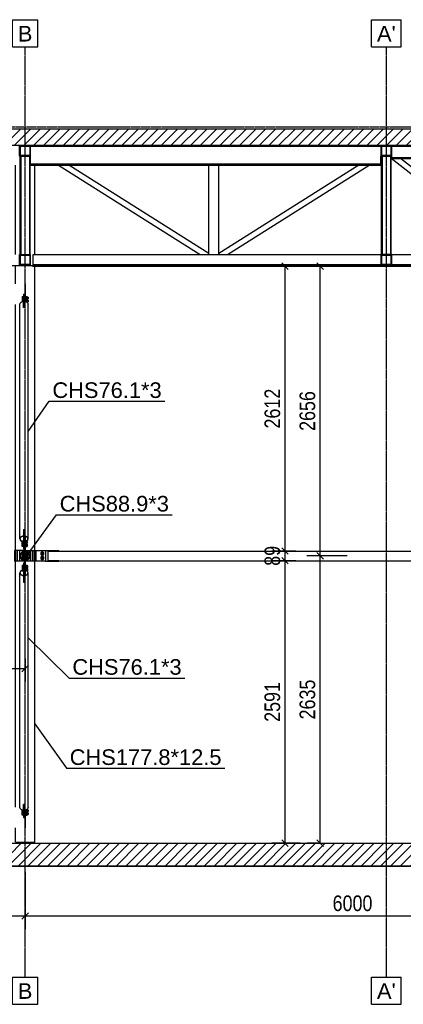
# Model space of a CAD drawing. Header units: millimetres. Extents: x 0 to 142951, y 0 to 27942.
# Tile 61 of 70: x 107263 to 110778, y 372 to 9401. Entities that reach past the tile are written whole.
import ezdxf

# ---------------------------------------------------------------- set-up
doc = ezdxf.new("R2010")
doc.units = ezdxf.units.MM
doc.linetypes.add('DXK_LINE_DOT3', pattern=[5.9187, 2.979, -0.9799, 0.9799, -0.9799])
doc.styles.add('Arial', font='ARIAL.TTF', dxfattribs={"height": 0.2})
doc.styles.add('Arial Narrow', font='ARIALN.TTF', dxfattribs={"height": 0.2})

# ---------------------------------------------------------------- blocks, each defined once
blk = doc.blocks.new('Part-82214 - 82209')
at = {"color": 7}
for p, q in [((107223.7, 7248.7), (107223.7, 8068.7)), ((107401.5, 7248.7), (107401.5, 8068.7)), ((107223.7, 6977.7), (107223.7, 7140.7)), ((107401.5, 4534.7), (107401.5, 7140.7)), ((107223.7, 4534.7), (107223.7, 6789.7)), ((107223.7, 2179.7), (107223.7, 4434.7)), ((107401.5, 1859.7), (107401.5, 4434.7)), ((107223.7, 1859.7), (107223.7, 1991.7)), ((107223.7, 1859.7), (107401.5, 1859.7))]:
    blk.add_line(p, q, dxfattribs=at)
blk = doc.blocks.new('Part-82908 - 82209')
at = {"color": 7}
for p, q in [((108996.6, 7248.7), (108996.6, 8068.7)), ((109086.6, 7248.7), (109086.6, 8068.7))]:
    blk.add_line(p, q, dxfattribs=at)
blk = doc.blocks.new('GridLine-83216 - 82209')
at = {"color": 6, "linetype": 'DXK_LINE_DOT3'}
blk.add_line((87812.6, 7148.7), (114812.6, 7148.7), dxfattribs=at)
blk = doc.blocks.new('Part-83103 - 82209')
for points in [[(110572.6, 8248.7), (107362.6, 8248.7), (107362.6, 8240.7), (110572.6, 8240.7)], [(110572.6, 8076.7), (107362.6, 8076.7), (107362.6, 8068.7), (110572.6, 8068.7)]]:
    blk.add_hatch(color=6).paths.add_polyline_path(points)
for p, q in [((110572.6, 8248.7), (107362.6, 8248.7)), ((107362.6, 8248.7), (107362.6, 8240.7)), ((107362.6, 8240.7), (110572.6, 8240.7)), ((110572.6, 8240.7), (110572.6, 8248.7)), ((110572.6, 8076.7), (107362.6, 8076.7)), ((107362.6, 8076.7), (107362.6, 8068.7)), ((107362.6, 8068.7), (110572.6, 8068.7)), ((110572.6, 8068.7), (110572.6, 8076.7))]:
    blk.add_line(p, q)
blk = doc.blocks.new('Part-82320 - 82209')
h = blk.add_hatch(color=6)
h.paths.add_polyline_path([(107355.1, 4484.7), (107351.7, 4501.7), (107342, 4516.1), (107327.6, 4525.8), (107310.6, 4529.2), (107293.6, 4525.8), (107279.2, 4516.1), (107269.6, 4501.7), (107266.2, 4484.7), (107269.6, 4467.7), (107279.2, 4453.3), (107293.6, 4443.6), (107310.6, 4440.3), (107327.6, 4443.6), (107342, 4453.3), (107351.7, 4467.7)])
h.paths.add_polyline_path([(107339.9, 4455.4), (107326.5, 4446.4), (107310.6, 4443.3), (107294.8, 4446.4), (107281.3, 4455.4), (107272.3, 4468.8), (107269.2, 4484.7), (107272.3, 4500.6), (107281.3, 4514), (107294.8, 4523), (107310.6, 4526.2), (107326.5, 4523), (107339.9, 4514), (107348.9, 4500.6), (107352.1, 4484.7), (107348.9, 4468.8)])
for radius, start, end in [(44.4, 22.5, 202.5), (41.5, 337.5, 157.5), (41.5, 157.5, 337.5), (44.4, 202.5, 22.5)]:
    blk.add_arc((107310.6, 4484.7), radius, start, end)
blk = doc.blocks.new('Part-82321 - 82209')
at = {"color": 7}
for p, q in [((107306.6, 4534.7), (107215.1, 4534.7)), ((107215.1, 4534.7), (107215.1, 4434.7)), ((107218.5, 4434.7), (107218.5, 4534.7)), ((107228.2, 4434.7), (107228.2, 4534.7)), ((107243.7, 4434.7), (107243.7, 4534.7)), ((107263.9, 4434.7), (107263.9, 4534.7)), ((107287.4, 4521.6), (107287.4, 4534.7)), ((107287.4, 4451.3), (107287.4, 4518.1)), ((107295.7, 4526.2), (107295.7, 4534.7)), ((107295.7, 4446.2), (107295.7, 4523.2)), ((107302.6, 4534.7), (107302.6, 4527.6)), ((107302.6, 4444.9), (107302.6, 4524.6)), ((107302.6, 4434.7), (107215.1, 4434.7)), ((107287.4, 4434.7), (107287.4, 4447.8)), ((107295.7, 4434.7), (107295.7, 4443.2)), ((107302.6, 4434.7), (107302.6, 4441.9)), ((107306.6, 4434.7), (107302.6, 4434.7))]:
    blk.add_line(p, q, dxfattribs=at)
blk = doc.blocks.new('Part-82322 - 82209')
at = {"color": 7}
for p, q in [((107314.6, 4534.7), (107410.1, 4534.7)), ((107322.6, 4534.7), (107322.6, 4526.8)), ((107322.6, 4445.6), (107322.6, 4523.8)), ((107329.6, 4524.5), (107329.6, 4534.7)), ((107329.6, 4448.5), (107329.6, 4520.9)), ((107337.8, 4519), (107337.8, 4534.7)), ((107337.8, 4454), (107337.8, 4515.4)), ((107361.4, 4434.7), (107361.4, 4534.7)), ((107381.5, 4434.7), (107381.5, 4534.7)), ((107397, 4434.7), (107397, 4534.7)), ((107406.8, 4434.7), (107406.8, 4534.7)), ((107410.1, 4534.7), (107410.1, 4434.7)), ((107410.1, 4434.7), (107314.6, 4434.7)), ((107322.6, 4434.7), (107322.6, 4442.6)), ((107329.6, 4434.7), (107329.6, 4444.9)), ((107337.8, 4434.7), (107337.8, 4450.5))]:
    blk.add_line(p, q, dxfattribs=at)
blk = doc.blocks.new('Part-82323 - 82209')
at = {"color": 7}
for p, q in [((107306.6, 4528.4), (107306.6, 4529.2)), ((107306.6, 4444.1), (107306.6, 4525.4)), ((107314.6, 4528.4), (107314.6, 4529.2)), ((107314.6, 4444.1), (107314.6, 4525.4)), ((107306.6, 4440.3), (107306.6, 4441.1)), ((107314.6, 4440.3), (107314.6, 4441.1))]:
    blk.add_line(p, q, dxfattribs=at)
blk = doc.blocks.new('Bolt-82325 - 82209')
at = {"color": 7}
for p, q in [((107289.6, 4516.7), (107299.6, 4516.7)), ((107289.6, 4492.7), (107289.6, 4516.7)), ((107299.6, 4519.7), (107299.6, 4489.7)), ((107299.6, 4519.7), (107302.6, 4519.7)), ((107322.6, 4519.7), (107325.6, 4519.7)), ((107325.6, 4519.7), (107325.6, 4489.7)), ((107325.6, 4516.7), (107335.9, 4516.7)), ((107338.6, 4514.9), (107338.6, 4492.7)), ((107289.6, 4504.7), (107299.6, 4504.7)), ((107299.6, 4492.7), (107289.6, 4492.7)), ((107289.6, 4476.7), (107299.6, 4476.7)), ((107289.6, 4452.7), (107289.6, 4476.7)), ((107289.6, 4464.7), (107299.6, 4464.7)), ((107299.6, 4452.7), (107289.6, 4452.7)), ((107299.6, 4489.7), (107302.6, 4489.7)), ((107299.6, 4479.7), (107299.6, 4449.7)), ((107299.6, 4479.7), (107302.6, 4479.7)), ((107299.6, 4449.7), (107302.6, 4449.7)), ((107322.6, 4489.7), (107325.6, 4489.7)), ((107322.6, 4479.7), (107325.6, 4479.7)), ((107322.6, 4449.7), (107325.6, 4449.7)), ((107325.6, 4504.7), (107338.6, 4504.7)), ((107325.6, 4492.7), (107338.6, 4492.7)), ((107325.6, 4479.7), (107325.6, 4449.7)), ((107338.6, 4476.7), (107325.6, 4476.7)), ((107325.6, 4464.7), (107338.6, 4464.7)), ((107325.6, 4452.7), (107335.9, 4452.7)), ((107338.6, 4512.7), (107340.8, 4512.7)), ((107338.6, 4496.7), (107344.6, 4496.7)), ((107338.6, 4454.5), (107338.6, 4476.7)), ((107338.6, 4472.7), (107344.6, 4472.7)), ((107338.6, 4456.7), (107340.8, 4456.7)), ((107344.3, 4512.7), (107344.6, 4512.7)), ((107344.3, 4456.7), (107344.6, 4456.7)), ((107344.6, 4512.3), (107344.6, 4512.7)), ((107344.6, 4507), (107344.6, 4496.7)), ((107344.6, 4472.7), (107344.6, 4462.4)), ((107344.6, 4456.7), (107344.6, 4457.1))]:
    blk.add_line(p, q, dxfattribs=at)
blk = doc.blocks.new('Bolt-82326 - 82209')
at = {"color": 7}
for p, q in [((107293.6, 4516.7), (107303.6, 4516.7)), ((107293.6, 4492.7), (107293.6, 4516.7)), ((107303.6, 4519.7), (107303.6, 4489.7)), ((107303.6, 4519.7), (107306.6, 4519.7)), ((107322.6, 4519.7), (107325.6, 4519.7)), ((107325.6, 4519.7), (107325.6, 4489.7)), ((107325.6, 4516.7), (107335.9, 4516.7)), ((107338.6, 4514.9), (107338.6, 4492.7)), ((107293.6, 4504.7), (107303.6, 4504.7)), ((107303.6, 4492.7), (107293.6, 4492.7)), ((107293.6, 4476.7), (107303.6, 4476.7)), ((107293.6, 4452.7), (107293.6, 4476.7)), ((107293.6, 4464.7), (107303.6, 4464.7)), ((107303.6, 4452.7), (107293.6, 4452.7)), ((107303.6, 4489.7), (107306.6, 4489.7)), ((107303.6, 4479.7), (107303.6, 4449.7)), ((107303.6, 4479.7), (107306.6, 4479.7)), ((107303.6, 4449.7), (107306.6, 4449.7)), ((107322.6, 4489.7), (107325.6, 4489.7)), ((107322.6, 4479.7), (107325.6, 4479.7)), ((107322.6, 4449.7), (107325.6, 4449.7)), ((107325.6, 4504.7), (107338.6, 4504.7)), ((107325.6, 4492.7), (107338.6, 4492.7)), ((107325.6, 4479.7), (107325.6, 4449.7)), ((107338.6, 4476.7), (107325.6, 4476.7)), ((107325.6, 4464.7), (107338.6, 4464.7)), ((107325.6, 4452.7), (107335.9, 4452.7)), ((107338.6, 4512.7), (107340.8, 4512.7)), ((107338.6, 4496.7), (107343.6, 4496.7)), ((107338.6, 4454.5), (107338.6, 4476.7)), ((107338.6, 4472.7), (107343.6, 4472.7)), ((107338.6, 4456.7), (107340.8, 4456.7)), ((107343.6, 4508.5), (107343.6, 4496.7)), ((107343.6, 4472.7), (107343.6, 4460.9))]:
    blk.add_line(p, q, dxfattribs=at)
blk = doc.blocks.new('Part-82362 - 82209')
at = {"color": 7}
for p, q in [((107520.5, 4528.3), (107621.5, 4528.3)), ((107520.5, 4528.3), (107520.5, 4441.2)), ((107621.5, 4529.2), (113003.7, 4529.2)), ((107621.5, 4528.3), (107621.5, 4529.2)), ((113003.7, 4528.3), (113003.7, 4529.2)), ((113003.7, 4528.3), (113104.7, 4528.3)), ((113104.7, 4528.3), (113104.7, 4441.2)), ((107520.5, 4441.2), (107621.5, 4441.2)), ((107621.5, 4440.3), (107621.5, 4441.2)), ((107621.5, 4440.3), (113003.7, 4440.3)), ((113003.7, 4441.2), (113104.7, 4441.2)), ((113003.7, 4440.3), (113003.7, 4441.2))]:
    blk.add_line(p, q, dxfattribs=at)
blk = doc.blocks.new('Part-82370 - 82209')
at = {"color": 7}
for p, q in [((107410.6, 4434.7), (107410.6, 4534.7)), ((107410.6, 4534.7), (107500.5, 4534.7)), ((107500.5, 4534.7), (107500.5, 4434.7)), ((107500.5, 4434.7), (107410.6, 4434.7))]:
    blk.add_line(p, q, dxfattribs=at)
blk = doc.blocks.new('Part-82371 - 82209')
at = {"color": 7}
for p, q in [((107500.5, 4534.7), (107620.5, 4534.7)), ((107620.5, 4528.3), (107620.5, 4534.7)), ((107500.5, 4434.7), (107620.5, 4434.7)), ((107620.5, 4434.7), (107620.5, 4441.2))]:
    blk.add_line(p, q, dxfattribs=at)
blk = doc.blocks.new('Bolt-82372 - 82209')
at = {"color": 7}
for p, q in [((107470.5, 4518.6), (107458.5, 4511.6)), ((107482.5, 4511.6), (107470.5, 4518.6)), ((107458.5, 4511.6), (107458.5, 4497.8)), ((107458.5, 4497.8), (107470.5, 4490.9)), ((107470.5, 4478.6), (107458.5, 4471.6)), ((107458.5, 4471.6), (107458.5, 4457.8)), ((107458.5, 4457.8), (107470.5, 4450.9)), ((107470.5, 4490.9), (107482.5, 4497.8)), ((107482.5, 4471.6), (107470.5, 4478.6)), ((107470.5, 4450.9), (107482.5, 4457.8)), ((107482.5, 4497.8), (107482.5, 4511.6)), ((107482.5, 4457.8), (107482.5, 4471.6))]:
    blk.add_line(p, q, dxfattribs=at)
for centre, radius, start, end in [((107470.5, 4504.7), 15, 120, 300), ((107470.5, 4504.7), 15, 300, 120), ((107470.5, 4464.7), 15, 120, 300), ((107470.5, 4504.7), 8, 120, 300), ((107470.5, 4464.7), 8, 120, 300), ((107470.5, 4464.7), 15, 300, 120), ((107470.5, 4504.7), 8, 300, 120), ((107470.5, 4464.7), 8, 300, 120)]:
    blk.add_arc(centre, radius, start, end, dxfattribs=at)
blk = doc.blocks.new('Part-82378 - 82209')
at = {"color": 7}
for p, q in [((107264.6, 6791.2), (107267.5, 6801.9)), ((107264.6, 4640.4), (107264.6, 6791.2)), ((107267.5, 6801.9), (107275.7, 6811)), ((107275.7, 6811), (107288.1, 6817.1)), ((107288.1, 6817.1), (107297.6, 6818.5)), ((107297.6, 6763.5), (107297.6, 6818.5)), ((107307.6, 6763.5), (107307.6, 6818.5)), ((107307.6, 6818.5), (107317.2, 6817.1)), ((107317.2, 6817.1), (107329.5, 6811)), ((107329.5, 6811), (107337.8, 6801.9)), ((107337.8, 6801.9), (107340.7, 6791.2)), ((107340.7, 4640.4), (107340.7, 6791.2)), ((107297.6, 6763.5), (107302.6, 6764.2)), ((107302.6, 6764.2), (107307.6, 6763.5)), ((107297.6, 4722.6), (107298.6, 4722.7)), ((107297.6, 4722.6), (107297.6, 4613.2)), ((107297.6, 4720.4), (107298.6, 4720.5)), ((107306.6, 4722.7), (107307.6, 4722.6)), ((107306.6, 4720.5), (107307.6, 4720.4)), ((107307.6, 4722.6), (107307.6, 4662.1)), ((107267.5, 4651.1), (107264.6, 4640.4)), ((107264.6, 4640.4), (107267.5, 4629.7)), ((107275.7, 4660.2), (107267.5, 4651.1)), ((107267.5, 4629.7), (107275.7, 4620.6)), ((107267.6, 4640.4), (107270.2, 4650.2)), ((107270.2, 4630.5), (107267.6, 4640.4)), ((107270.2, 4650.2), (107277.8, 4658.6)), ((107277.8, 4622.2), (107270.2, 4630.5)), ((107288.1, 4666.2), (107275.7, 4660.2)), ((107275.7, 4620.6), (107288.1, 4614.6)), ((107277.8, 4658.6), (107289.2, 4664.2)), ((107289.2, 4616.6), (107277.8, 4622.2)), ((107297.6, 4667.6), (107288.1, 4666.2)), ((107288.1, 4614.6), (107297.6, 4613.2)), ((107289.2, 4664.2), (107297.6, 4665.4)), ((107297.6, 4615.4), (107289.2, 4616.6)), ((107297.6, 4670.3), (107298.6, 4670.2)), ((107297.6, 4668.1), (107298.6, 4668)), ((107306.6, 4670.2), (107307.6, 4670.3)), ((107306.6, 4668), (107307.6, 4668.1)), ((107317.2, 4666.2), (107307.6, 4667.6)), ((107307.6, 4665.4), (107316, 4664.2)), ((107316, 4616.6), (107314.6, 4616.4)), ((107314.6, 4614.2), (107317.2, 4614.6)), ((107316, 4664.2), (107327.4, 4658.6)), ((107327.4, 4622.2), (107316, 4616.6)), ((107329.5, 4660.2), (107317.2, 4666.2)), ((107317.2, 4614.6), (107329.5, 4620.6)), ((107327.4, 4658.6), (107335, 4650.2)), ((107335, 4630.5), (107327.4, 4622.2)), ((107337.8, 4651.1), (107329.5, 4660.2)), ((107329.5, 4620.6), (107337.8, 4629.7)), ((107335, 4650.2), (107337.7, 4640.4)), ((107337.7, 4640.4), (107335, 4630.5)), ((107340.7, 4640.4), (107337.8, 4651.1)), ((107337.8, 4629.7), (107340.7, 4640.4))]:
    blk.add_line(p, q, dxfattribs=at)
blk = doc.blocks.new('Part-82379 - 82209')
at = {"color": 7}
for p, q in [((107267.5, 4339.7), (107264.6, 4329)), ((107275.7, 4348.8), (107267.5, 4339.7)), ((107267.6, 4329), (107270.2, 4338.9)), ((107270.2, 4338.9), (107277.8, 4347.2)), ((107288.1, 4354.9), (107275.7, 4348.8)), ((107277.8, 4347.2), (107289.2, 4352.8)), ((107297.6, 4356.3), (107288.1, 4354.9)), ((107289.2, 4352.8), (107297.6, 4354.1)), ((107297.6, 4356.3), (107297.6, 4246.9)), ((107317.2, 4354.9), (107314.6, 4355.2)), ((107314.6, 4353), (107316, 4352.8)), ((107316, 4352.8), (107327.4, 4347.2)), ((107329.5, 4348.8), (107317.2, 4354.9)), ((107327.4, 4347.2), (107335, 4338.9)), ((107337.8, 4339.7), (107329.5, 4348.8)), ((107335, 4338.9), (107337.7, 4329)), ((107340.7, 4329), (107337.8, 4339.7)), ((107264.6, 2178.2), (107264.6, 4329)), ((107264.6, 4329), (107267.5, 4318.3)), ((107267.5, 4318.3), (107275.7, 4309.3)), ((107270.2, 4319.2), (107267.6, 4329)), ((107277.8, 4310.8), (107270.2, 4319.2)), ((107275.7, 4309.3), (107288.1, 4303.2)), ((107289.2, 4305.2), (107277.8, 4310.8)), ((107288.1, 4303.2), (107297.6, 4301.8)), ((107297.6, 4304), (107289.2, 4305.2)), ((107297.6, 4301.3), (107298.6, 4301.4)), ((107297.6, 4299.1), (107298.6, 4299.2)), ((107297.6, 4249.1), (107298.6, 4248.9)), ((107297.6, 4246.9), (107298.6, 4246.7)), ((107306.6, 4301.4), (107307.6, 4301.3)), ((107306.6, 4299.2), (107307.6, 4299.1)), ((107306.6, 4248.9), (107307.6, 4249.1)), ((107306.6, 4246.7), (107307.6, 4246.9)), ((107307.6, 4307.3), (107307.6, 4246.9)), ((107316, 4305.2), (107307.6, 4304)), ((107307.6, 4301.8), (107317.2, 4303.2)), ((107327.4, 4310.8), (107316, 4305.2)), ((107317.2, 4303.2), (107329.5, 4309.3)), ((107335, 4319.2), (107327.4, 4310.8)), ((107329.5, 4309.3), (107337.8, 4318.3)), ((107337.7, 4329), (107335, 4319.2)), ((107337.8, 4318.3), (107340.7, 4329)), ((107340.7, 2178.2), (107340.7, 4329)), ((107267.5, 2167.5), (107264.6, 2178.2)), ((107275.7, 2158.4), (107267.5, 2167.5)), ((107297.6, 2151), (107297.6, 2205.9)), ((107302.6, 2205.2), (107297.6, 2205.9)), ((107307.6, 2205.9), (107302.6, 2205.2)), ((107307.6, 2151), (107307.6, 2205.9)), ((107337.8, 2167.5), (107329.5, 2158.4)), ((107340.7, 2178.2), (107337.8, 2167.5)), ((107288.1, 2152.4), (107275.7, 2158.4)), ((107297.6, 2151), (107288.1, 2152.4)), ((107317.2, 2152.4), (107307.6, 2151)), ((107329.5, 2158.4), (107317.2, 2152.4))]:
    blk.add_line(p, q, dxfattribs=at)
blk = doc.blocks.new('Part-82380 - 82209')
at = {"color": 7}
for p, q in [((107298.6, 6883.9), (107298.6, 6763.6)), ((107298.6, 6883.9), (107306.6, 6883.9)), ((107306.6, 6883.9), (107306.6, 6763.6)), ((107298.6, 6768.5), (107306.6, 6768.5))]:
    blk.add_line(p, q, dxfattribs=at)
blk = doc.blocks.new('Part-82381 - 82209')
at = {"color": 7}
for p, q in [((107298.6, 2205.8), (107298.6, 2085.5)), ((107306.6, 2200.9), (107298.6, 2200.9)), ((107306.6, 2085.5), (107306.6, 2205.8)), ((107298.6, 2085.5), (107306.6, 2085.5))]:
    blk.add_line(p, q, dxfattribs=at)
blk = doc.blocks.new('Part-82382 - 82209')
at = {"color": 7}
for p, q in [((107308.6, 2151.1), (107308.6, 1990.7)), ((107308.6, 2135.7), (107316.6, 2135.7)), ((107316.6, 1990.7), (107316.6, 2152.3)), ((107308.6, 1990.7), (107316.6, 1990.7))]:
    blk.add_line(p, q, dxfattribs=at)
blk = doc.blocks.new('Part-82383 - 82209')
blk.add_hatch(color=6).paths.add_polyline_path([(107314.6, 4662.1), (107306.6, 4662.1), (107306.6, 4529.2), (107314.6, 4529.2)])
for p, q in [((107314.6, 4662.1), (107306.6, 4662.1)), ((107306.6, 4662.1), (107306.6, 4529.2)), ((107314.6, 4529.2), (107314.6, 4662.1)), ((107306.6, 4529.2), (107314.6, 4529.2))]:
    blk.add_line(p, q)
blk = doc.blocks.new('Part-82384 - 82209')
at = {"color": 7}
for p, q in [((107298.6, 4726.3), (107298.6, 4547.7)), ((107298.6, 4726.3), (107306.6, 4726.3)), ((107306.6, 4726.3), (107306.6, 4662.1)), ((107298.6, 4610.9), (107306.6, 4610.9)), ((107298.6, 4582.6), (107306.6, 4582.6)), ((107298.6, 4548.9), (107306.6, 4548.9)), ((107298.6, 4547.7), (107306.6, 4547.7))]:
    blk.add_line(p, q, dxfattribs=at)
blk = doc.blocks.new('Bolt-82385 - 82209')
at = {"color": 7}
for p, q in [((107285.6, 4623.1), (107295.6, 4623.1)), ((107285.6, 4596.6), (107285.6, 4623.1)), ((107285.6, 4620), (107295.6, 4620)), ((107285.6, 4606.8), (107295.6, 4606.8)), ((107295.6, 4624.5), (107295.6, 4568.1)), ((107295.6, 4624.5), (107298.6, 4624.5)), ((107314.6, 4624.5), (107317.6, 4624.5)), ((107317.6, 4568.4), (107317.6, 4624.5)), ((107330.6, 4623.1), (107317.6, 4623.1)), ((107317.6, 4620), (107330.6, 4620)), ((107317.6, 4606.8), (107330.6, 4606.8)), ((107330.6, 4596.6), (107330.6, 4623.1)), ((107330.6, 4617.7), (107335.6, 4617.7)), ((107335.6, 4602.2), (107335.6, 4617.7)), ((107295.6, 4596.6), (107285.6, 4596.6)), ((107285.6, 4595.9), (107295.6, 4595.9)), ((107285.6, 4569.5), (107285.6, 4595.9)), ((107285.6, 4592.9), (107295.6, 4592.9)), ((107285.6, 4579.7), (107295.6, 4579.7)), ((107295.6, 4569.5), (107285.6, 4569.5)), ((107295.6, 4597.3), (107298.6, 4597.3)), ((107295.6, 4568.1), (107298.6, 4568.1)), ((107314.6, 4597.3), (107317.6, 4597.3)), ((107314.6, 4568.1), (107317.6, 4568.1)), ((107317.6, 4596.6), (107330.6, 4596.6)), ((107330.6, 4595.9), (107317.6, 4595.9)), ((107317.6, 4592.9), (107330.6, 4592.9)), ((107317.6, 4579.7), (107330.6, 4579.7)), ((107317.6, 4569.5), (107330.6, 4569.5)), ((107317.6, 4568.1), (107317.6, 4568.4)), ((107330.6, 4602), (107335.6, 4602)), ((107330.6, 4569.5), (107330.6, 4595.9)), ((107330.6, 4590.5), (107335.6, 4590.5)), ((107330.6, 4574.9), (107335.6, 4574.9)), ((107335.6, 4602), (107335.6, 4602.2)), ((107335.6, 4575.1), (107335.6, 4590.5)), ((107335.6, 4574.9), (107335.6, 4575.1))]:
    blk.add_line(p, q, dxfattribs=at)
blk = doc.blocks.new('Part-83110 - 82209')
at = {"color": 7}
for p, q in [((107362.6, 8076.7), (107362.6, 8148.7)), ((110572.6, 8076.7), (110572.6, 8148.7))]:
    blk.add_line(p, q, dxfattribs=at)
blk = doc.blocks.new('Part-82386 - 82209')
blk.add_hatch(color=6).paths.add_polyline_path([(107314.6, 4440.3), (107306.6, 4440.3), (107306.6, 4307.3), (107314.6, 4307.3)])
for p, q in [((107314.6, 4440.3), (107306.6, 4440.3)), ((107306.6, 4440.3), (107306.6, 4307.3)), ((107314.6, 4307.3), (107314.6, 4440.3)), ((107306.6, 4307.3), (107314.6, 4307.3))]:
    blk.add_line(p, q)
blk = doc.blocks.new('Part-82387 - 82209')
at = {"color": 7}
for p, q in [((107298.6, 4421.7), (107298.6, 4243.2)), ((107298.6, 4421.7), (107306.6, 4421.7)), ((107298.6, 4420.6), (107306.6, 4420.6)), ((107298.6, 4386.8), (107306.6, 4386.8)), ((107298.6, 4358.5), (107306.6, 4358.5)), ((107306.6, 4243.2), (107306.6, 4307.3)), ((107298.6, 4243.2), (107306.6, 4243.2))]:
    blk.add_line(p, q, dxfattribs=at)
blk = doc.blocks.new('Bolt-82388 - 82209')
at = {"color": 7}
for p, q in [((107285.6, 4399.9), (107295.6, 4399.9)), ((107285.6, 4399.9), (107285.6, 4373.5)), ((107285.6, 4389.8), (107295.6, 4389.8)), ((107285.6, 4376.5), (107295.6, 4376.5)), ((107285.6, 4373.5), (107295.6, 4373.5)), ((107285.6, 4372.8), (107295.6, 4372.8)), ((107285.6, 4372.8), (107285.6, 4346.3)), ((107285.6, 4362.6), (107295.6, 4362.6)), ((107285.6, 4349.4), (107295.6, 4349.4)), ((107285.6, 4346.3), (107295.6, 4346.3)), ((107295.6, 4401.3), (107295.6, 4344.9)), ((107295.6, 4401.3), (107298.6, 4401.3)), ((107295.6, 4372.1), (107298.6, 4372.1)), ((107295.6, 4344.9), (107298.6, 4344.9)), ((107314.6, 4401.3), (107317.6, 4401.3)), ((107314.6, 4372.1), (107317.6, 4372.1)), ((107314.6, 4344.9), (107317.6, 4344.9)), ((107317.6, 4401.3), (107317.6, 4344.9)), ((107317.6, 4399.9), (107330.6, 4399.9)), ((107317.6, 4389.8), (107330.6, 4389.8)), ((107317.6, 4376.5), (107330.6, 4376.5)), ((107330.6, 4373.5), (107317.6, 4373.5)), ((107317.6, 4372.8), (107330.6, 4372.8)), ((107317.6, 4362.6), (107330.6, 4362.6)), ((107317.6, 4349.4), (107330.6, 4349.4)), ((107330.6, 4346.3), (107317.6, 4346.3)), ((107330.6, 4399.9), (107330.6, 4373.5)), ((107330.6, 4394.5), (107335.6, 4394.5)), ((107330.6, 4378.9), (107335.6, 4378.9)), ((107330.6, 4372.8), (107330.6, 4346.3)), ((107330.6, 4367.4), (107335.6, 4367.4)), ((107330.6, 4351.8), (107335.6, 4351.8)), ((107335.6, 4394.5), (107335.6, 4378.9)), ((107335.6, 4367.4), (107335.6, 4351.8))]:
    blk.add_line(p, q, dxfattribs=at)
blk = doc.blocks.new('Bolt-82389 - 82209')
at = {"color": 7}
for p, q in [((107285.6, 6862.2), (107295.6, 6862.2)), ((107285.6, 6862.2), (107285.6, 6835.7)), ((107295.6, 6863.6), (107295.6, 6818.2)), ((107295.6, 6863.6), (107298.6, 6863.6)), ((107316.6, 6863.6), (107319.6, 6863.6)), ((107319.6, 6863.6), (107319.6, 6815.9)), ((107319.6, 6862.2), (107332.6, 6862.2)), ((107332.6, 6862.2), (107332.6, 6835.7)), ((107285.6, 6859.1), (107295.6, 6859.1)), ((107285.6, 6845.9), (107295.6, 6845.9)), ((107285.6, 6835.7), (107295.6, 6835.7)), ((107285.6, 6835), (107295.6, 6835)), ((107285.6, 6835), (107285.6, 6815.9)), ((107285.6, 6832), (107295.6, 6832)), ((107285.6, 6818.7), (107295.6, 6818.7)), ((107295.6, 6836.4), (107298.6, 6836.4)), ((107297.6, 6807.1), (107298.6, 6807.1)), ((107306.6, 6856.7), (107308.6, 6856.7)), ((107306.6, 6841.1), (107308.6, 6841.1)), ((107306.6, 6829.6), (107308.6, 6829.6)), ((107306.6, 6814), (107307.6, 6814)), ((107316.6, 6836.4), (107319.6, 6836.4)), ((107319.6, 6859.1), (107332.6, 6859.1)), ((107319.6, 6845.9), (107332.6, 6845.9)), ((107319.6, 6835.7), (107332.6, 6835.7)), ((107319.6, 6835), (107332.6, 6835)), ((107319.6, 6832), (107332.6, 6832)), ((107319.6, 6818.7), (107332.6, 6818.7)), ((107331.8, 6808.5), (107332.6, 6808.5)), ((107332.6, 6856.7), (107340.6, 6856.7)), ((107332.6, 6841.1), (107340.6, 6841.1)), ((107332.6, 6835), (107332.6, 6808.5)), ((107332.6, 6829.6), (107340.6, 6829.6)), ((107332.6, 6814), (107340.6, 6814)), ((107340.6, 6856.7), (107340.6, 6841.1)), ((107340.6, 6829.6), (107340.6, 6814))]:
    blk.add_line(p, q, dxfattribs=at)
blk = doc.blocks.new('Bolt-82390 - 82209')
at = {"color": 7}
for p, q in [((107285.6, 2134.4), (107285.6, 2153.6)), ((107285.6, 2150.7), (107295.6, 2150.7)), ((107285.6, 2137.5), (107295.6, 2137.5)), ((107295.6, 2134.4), (107285.6, 2134.4)), ((107285.6, 2133.7), (107295.6, 2133.7)), ((107285.6, 2107.3), (107285.6, 2133.7)), ((107285.6, 2123.6), (107295.6, 2123.6)), ((107285.6, 2110.3), (107295.6, 2110.3)), ((107295.6, 2107.3), (107285.6, 2107.3)), ((107295.6, 2151.3), (107295.6, 2105.9)), ((107295.6, 2133), (107298.6, 2133)), ((107295.6, 2105.9), (107298.6, 2105.9)), ((107297.6, 2162.3), (107298.6, 2162.3)), ((107306.6, 2155.4), (107307.6, 2155.4)), ((107306.6, 2139.8), (107308.6, 2139.8)), ((107306.6, 2128.3), (107308.6, 2128.3)), ((107306.6, 2112.7), (107308.6, 2112.7)), ((107316.6, 2133), (107319.6, 2133)), ((107316.6, 2105.9), (107319.6, 2105.9)), ((107319.6, 2153.6), (107319.6, 2105.9)), ((107319.6, 2150.7), (107332.6, 2150.7)), ((107319.6, 2137.5), (107332.6, 2137.5)), ((107319.6, 2134.4), (107332.6, 2134.4)), ((107332.6, 2133.7), (107319.6, 2133.7)), ((107319.6, 2123.6), (107332.6, 2123.6)), ((107319.6, 2110.3), (107332.6, 2110.3)), ((107319.6, 2107.3), (107332.6, 2107.3)), ((107332.6, 2160.9), (107331.8, 2160.9)), ((107332.6, 2134.4), (107332.6, 2160.9)), ((107332.6, 2155.4), (107340.6, 2155.4)), ((107332.6, 2139.8), (107340.6, 2139.8)), ((107332.6, 2107.3), (107332.6, 2133.7)), ((107332.6, 2128.3), (107340.6, 2128.3)), ((107332.6, 2112.7), (107340.6, 2112.7)), ((107340.6, 2155.4), (107340.6, 2139.8)), ((107340.6, 2128.3), (107340.6, 2112.7))]:
    blk.add_line(p, q, dxfattribs=at)
blk = doc.blocks.new('Part-82404 - 82209')
at = {"color": 7}
for p, q in [((107308.6, 6978.7), (107308.6, 6818.3)), ((107316.6, 6978.7), (107308.6, 6978.7)), ((107316.6, 6817.1), (107316.6, 6978.7)), ((107308.6, 6833.7), (107316.6, 6833.7))]:
    blk.add_line(p, q, dxfattribs=at)
blk = doc.blocks.new('GridLine-82411 - 82209')
at = {"color": 6}
for p, q in [((107195.9, 9401.2), (107429.3, 9401.2)), ((107195.9, 9151.2), (107195.9, 9401.2)), ((107429.3, 9151.2), (107429.3, 9401.2)), ((107195.9, 9151.2), (107429.3, 9151.2)), ((107195.9, 622.5), (107429.3, 622.5)), ((107195.9, 372.5), (107195.9, 622.5)), ((107429.3, 372.5), (107429.3, 622.5)), ((107195.9, 372.5), (107429.3, 372.5))]:
    blk.add_line(p, q, dxfattribs=at)
at = {"color": 6, "linetype": 'DXK_LINE_DOT3'}
blk.add_line((107312.6, 622.5), (107312.6, 9151.2), dxfattribs=at)
at = {"color": 7, "style": 'Arial'}
for p in [(107245.9, 9201.2), (107245.9, 422.5)]:
    blk.add_text('B', height=143.3, dxfattribs=at).set_placement(p)
blk = doc.blocks.new('GridLine-82412 - 82209')
at = {"color": 6}
for p, q in [((110486.8, 9401.2), (110758.4, 9401.2)), ((110486.8, 9151.2), (110486.8, 9401.2)), ((110758.4, 9151.2), (110758.4, 9401.2)), ((110486.8, 9151.2), (110758.4, 9151.2)), ((110486.8, 622.5), (110758.4, 622.5)), ((110486.8, 372.5), (110486.8, 622.5)), ((110758.4, 372.5), (110758.4, 622.5)), ((110486.8, 372.5), (110758.4, 372.5))]:
    blk.add_line(p, q, dxfattribs=at)
at = {"color": 6, "linetype": 'DXK_LINE_DOT3'}
blk.add_line((110622.6, 622.5), (110622.6, 9151.2), dxfattribs=at)
at = {"color": 7, "style": 'Arial'}
for p in [(110536.8, 9201.2), (110536.8, 422.5)]:
    blk.add_text("A'", height=143.26, dxfattribs=at).set_placement(p)
blk = doc.blocks.new('GridLine-82414 - 82209')
at = {"color": 6, "linetype": 'DXK_LINE_DOT3'}
blk.add_line((87812.6, 1638.7), (114812.6, 1638.7), dxfattribs=at)
blk = doc.blocks.new('Part-82869 - 82209')
h = blk.add_hatch(color=6)
h.paths.add_polyline_path([(110672.6, 7248.7), (110572.6, 7248.7), (110572.6, 7148.7), (110672.6, 7148.7)])
h.paths.add_polyline_path([(110580.6, 7156.7), (110580.6, 7240.7), (110664.6, 7240.7), (110664.6, 7156.7)])
for p, q in [((110672.6, 7248.7), (110572.6, 7248.7)), ((110572.6, 7248.7), (110572.6, 7148.7)), ((110580.6, 7156.7), (110580.6, 7240.7)), ((110580.6, 7240.7), (110664.6, 7240.7)), ((110664.6, 7240.7), (110664.6, 7156.7)), ((110672.6, 7148.7), (110672.6, 7248.7)), ((110572.6, 7148.7), (110672.6, 7148.7)), ((110664.6, 7156.7), (110580.6, 7156.7))]:
    blk.add_line(p, q)
blk = doc.blocks.new('Part-82911 - 82209')
at = {"color": 7}
for p, q in [((110667.6, 8131.5), (111788.7, 7248.7)), ((111847.6, 7266), (110751.9, 8128.7)), ((111847.6, 7248.7), (111847.6, 7266))]:
    blk.add_line(p, q, dxfattribs=at)
blk = doc.blocks.new('Part-82747 - 82209')
h = blk.add_hatch(color=6)
h.paths.add_polyline_path([(107362.6, 8248.7), (107262.6, 8248.7), (107262.6, 8148.7), (107362.6, 8148.7)])
h.paths.add_polyline_path([(107270.6, 8156.7), (107270.6, 8240.7), (107354.6, 8240.7), (107354.6, 8156.7)])
for p, q in [((107262.6, 8148.7), (107262.6, 8248.7)), ((107262.6, 8248.7), (107362.6, 8248.7)), ((107270.6, 8156.7), (107270.6, 8240.7)), ((107270.6, 8240.7), (107354.6, 8240.7)), ((107354.6, 8240.7), (107354.6, 8156.7)), ((107362.6, 8148.7), (107362.6, 8248.7)), ((107262.6, 8148.7), (107362.6, 8148.7)), ((107354.6, 8156.7), (107270.6, 8156.7))]:
    blk.add_line(p, q)
blk = doc.blocks.new('Part-82750 - 82209')
h = blk.add_hatch(color=6)
h.paths.add_polyline_path([(107362.6, 7248.7), (107262.6, 7248.7), (107262.6, 7148.7), (107362.6, 7148.7)])
h.paths.add_polyline_path([(107270.6, 7156.7), (107270.6, 7240.7), (107354.6, 7240.7), (107354.6, 7156.7)])
for p, q in [((107262.6, 7148.7), (107262.6, 7248.7)), ((107262.6, 7248.7), (107362.6, 7248.7)), ((107270.6, 7156.7), (107270.6, 7240.7)), ((107270.6, 7240.7), (107354.6, 7240.7)), ((107354.6, 7240.7), (107354.6, 7156.7)), ((107362.6, 7148.7), (107362.6, 7248.7)), ((107262.6, 7148.7), (107362.6, 7148.7)), ((107354.6, 7156.7), (107270.6, 7156.7))]:
    blk.add_line(p, q)
blk = doc.blocks.new('Part-82751 - 82209')
for points in [[(107273.6, 8148.7), (107267.6, 8148.7), (107267.6, 7248.7), (107273.6, 7248.7)], [(107357.6, 8148.7), (107351.6, 8148.7), (107351.6, 7248.7), (107357.6, 7248.7)]]:
    blk.add_hatch(color=6).paths.add_polyline_path(points)
for p, q in [((107267.6, 8148.7), (107273.6, 8148.7)), ((107267.6, 7248.7), (107267.6, 8148.7)), ((107273.6, 8148.7), (107273.6, 7248.7)), ((107357.6, 8148.7), (107351.6, 8148.7)), ((107351.6, 8148.7), (107351.6, 7248.7)), ((107357.6, 7248.7), (107357.6, 8148.7)), ((107267.6, 7248.7), (107273.6, 7248.7)), ((107351.6, 7248.7), (107357.6, 7248.7))]:
    blk.add_line(p, q)
blk = doc.blocks.new('Part-82868 - 82209')
h = blk.add_hatch(color=6)
h.paths.add_polyline_path([(110672.6, 8248.7), (110572.6, 8248.7), (110572.6, 8148.7), (110672.6, 8148.7)])
h.paths.add_polyline_path([(110580.6, 8156.7), (110580.6, 8240.7), (110664.6, 8240.7), (110664.6, 8156.7)])
for p, q in [((110672.6, 8248.7), (110572.6, 8248.7)), ((110572.6, 8248.7), (110572.6, 8148.7)), ((110580.6, 8156.7), (110580.6, 8240.7)), ((110580.6, 8240.7), (110664.6, 8240.7)), ((110664.6, 8240.7), (110664.6, 8156.7)), ((110672.6, 8148.7), (110672.6, 8248.7)), ((110572.6, 8148.7), (110672.6, 8148.7)), ((110664.6, 8156.7), (110580.6, 8156.7))]:
    blk.add_line(p, q)
blk = doc.blocks.new('Part-82870 - 82209')
for points in [[(110583.6, 8148.7), (110577.6, 8148.7), (110577.6, 7248.7), (110583.6, 7248.7)], [(110667.6, 8148.7), (110661.6, 8148.7), (110661.6, 7248.7), (110667.6, 7248.7)]]:
    blk.add_hatch(color=6).paths.add_polyline_path(points)
for p, q in [((110577.6, 8148.7), (110583.6, 8148.7)), ((110577.6, 7248.7), (110577.6, 8148.7)), ((110583.6, 8148.7), (110583.6, 7248.7)), ((110667.6, 8148.7), (110661.6, 8148.7)), ((110661.6, 8148.7), (110661.6, 7248.7)), ((110667.6, 7248.7), (110667.6, 8148.7)), ((110577.6, 7248.7), (110583.6, 7248.7)), ((110661.6, 7248.7), (110667.6, 7248.7))]:
    blk.add_line(p, q)
blk = doc.blocks.new('Part-82906 - 82209')
at = {"color": 7}
for p, q in [((107386.6, 7156.7), (107386.6, 7248.7)), ((107386.6, 7248.7), (110572.6, 7248.7)), ((110672.6, 7248.7), (113238.6, 7248.7)), ((113238.6, 7223.7), (113238.6, 7248.7)), ((113238.6, 7156.7), (113238.6, 7173.7))]:
    blk.add_line(p, q, dxfattribs=at)
blk = doc.blocks.new('Part-82910 - 82209')
at = {"color": 7}
for p, q in [((110572.6, 8137.5), (110577.6, 8140.7)), ((110370.3, 8068.7), (109086.6, 7256.8)), ((109167.4, 7248.7), (110463.9, 8068.7)), ((109086.6, 7256.8), (109086.6, 7248.7))]:
    blk.add_line(p, q, dxfattribs=at)
blk = doc.blocks.new('Part-82912 - 82209')
at = {"color": 7}
for p, q in [((107619.4, 8068.7), (108915.8, 7248.7)), ((108996.6, 7256.8), (107713, 8068.7)), ((108996.6, 7248.7), (108996.6, 7256.8))]:
    blk.add_line(p, q, dxfattribs=at)
blk = doc.blocks.new('Part-83072 - 82209')
blk.add_hatch(color=6).paths.add_polyline_path([(110641.6, 7148.7), (110640.1, 7152.7), (110635.9, 7155.6), (110630.3, 7156.7), (110624.6, 7155.6), (110620.5, 7152.7), (110619, 7148.7), (110620.5, 7144.7), (110624.6, 7141.8), (110630.3, 7140.7), (110635.9, 7141.8), (110640.1, 7144.7)])
for p, q in [((110620.5, 7152.7), (110619, 7148.7)), ((110619, 7148.7), (110620.5, 7144.7)), ((110624.6, 7155.6), (110620.5, 7152.7)), ((110620.5, 7144.7), (110624.6, 7141.8)), ((110630.3, 7156.7), (110624.6, 7155.6)), ((110624.6, 7141.8), (110630.3, 7140.7)), ((110635.9, 7155.6), (110630.3, 7156.7)), ((110630.3, 7140.7), (110635.9, 7141.8)), ((110640.1, 7152.7), (110635.9, 7155.6)), ((110635.9, 7141.8), (110640.1, 7144.7)), ((110641.6, 7148.7), (110640.1, 7152.7)), ((110640.1, 7144.7), (110641.6, 7148.7))]:
    blk.add_line(p, q)
at = {"color": 7}
for p, q in [((110630.3, 7140.7), (113249.9, 7140.7)), ((110672.6, 7156.7), (113249.9, 7156.7))]:
    blk.add_line(p, q, dxfattribs=at)
blk = doc.blocks.new('Part-83073 - 82209')
blk.add_hatch(color=6).paths.add_polyline_path([(110625.8, 7148.7), (110624.2, 7152.7), (110619.5, 7155.6), (110613.2, 7156.7), (110606.9, 7155.6), (110602.2, 7152.7), (110600.5, 7148.7), (110602.2, 7144.7), (110606.9, 7141.8), (110613.2, 7140.7), (110619.5, 7141.8), (110624.2, 7144.7)])
at = {"color": 7}
for p, q in [((107380.9, 7156.7), (110572.6, 7156.7)), ((107380.9, 7140.7), (110613.2, 7140.7))]:
    blk.add_line(p, q, dxfattribs=at)
for p, q in [((110602.2, 7152.7), (110600.5, 7148.7)), ((110600.5, 7148.7), (110602.2, 7144.7)), ((110606.9, 7155.6), (110602.2, 7152.7)), ((110602.2, 7144.7), (110606.9, 7141.8)), ((110613.2, 7156.7), (110606.9, 7155.6)), ((110606.9, 7141.8), (110613.2, 7140.7)), ((110619.5, 7155.6), (110613.2, 7156.7)), ((110613.2, 7140.7), (110619.5, 7141.8)), ((110624.2, 7152.7), (110619.5, 7155.6)), ((110619.5, 7141.8), (110624.2, 7144.7)), ((110625.8, 7148.7), (110624.2, 7152.7)), ((110624.2, 7144.7), (110625.8, 7148.7))]:
    blk.add_line(p, q)
blk = doc.blocks.new('Part-83104 - 82209')
for points in [[(113427.5, 8248.7), (110672.6, 8248.7), (110672.6, 8242.4), (113427.5, 8242.4)], [(113427.5, 8135), (110672.6, 8135), (110672.6, 8128.7), (113427.5, 8128.7)]]:
    blk.add_hatch(color=6).paths.add_polyline_path(points)
for p, q in [((113427.5, 8248.7), (110672.6, 8248.7)), ((110672.6, 8248.7), (110672.6, 8242.4)), ((110672.6, 8242.4), (113427.5, 8242.4)), ((113427.5, 8242.4), (113427.5, 8248.7)), ((113427.5, 8135), (110672.6, 8135)), ((110672.6, 8135), (110672.6, 8128.7)), ((110672.6, 8128.7), (113427.5, 8128.7)), ((113427.5, 8128.7), (113427.5, 8135))]:
    blk.add_line(p, q)
blk = doc.blocks.new('Part-83111 - 82209')
at = {"color": 7}
for p, q in [((110672.6, 8135), (110672.6, 8148.7)), ((113427.5, 8135), (113427.5, 8148.7))]:
    blk.add_line(p, q, dxfattribs=at)
blk = doc.blocks.new('GridLine-83217 - 82209')
at = {"color": 6, "linetype": 'DXK_LINE_DOT3'}
blk.add_line((86930.8, 8418.7), (115626.4, 8418.7), dxfattribs=at)
blk = doc.blocks.new('Part-84722 - 82209')
h = blk.add_hatch()
h.set_pattern_fill('ANSI31', color=6, scale=20, style=0)
h.paths.add_polyline_path([(113812.6, 1849.7), (88812.6, 1849.7), (88812.6, 1639.7), (113812.6, 1639.7)])
for p, q in [((88812.6, 1849.7), (113812.6, 1849.7)), ((113812.6, 1639.7), (88812.6, 1639.7))]:
    blk.add_line(p, q)
blk = doc.blocks.new('Part-84723 - 82209')
h = blk.add_hatch()
h.set_pattern_fill('ANSI31', color=6, scale=20, style=0)
h.paths.add_polyline_path([(111521.6, 8398.7), (91103.6, 8398.7), (91103.6, 8248.7), (111521.6, 8248.7)])
for p, q in [((111521.6, 8398.7), (91103.6, 8398.7)), ((111521.6, 8248.7), (91103.6, 8248.7))]:
    blk.add_line(p, q)
blk = doc.blocks.new('StraightDimension-85108 - 82209')
at = {"color": 174}
for p, q in [((104312.6, 4258.5), (104312.6, 3332.6)), ((107312.6, 3542.4), (107312.6, 3332.6)), ((104342.6, 3482.6), (104282.6, 3422.6)), ((104312.6, 3452.6), (107312.6, 3452.6)), ((107282.6, 3422.6), (107342.6, 3482.6))]:
    blk.add_line(p, q, dxfattribs=at)
at = {"color": 30, "style": 'Arial Narrow'}
blk.add_text('3000', height=143.16, dxfattribs=at).set_placement((105630.2, 3497.6))
blk = doc.blocks.new('StraightDimension-84772 - 82209')
at = {"color": 174}
for p, q in [((101312.6, 1588.7), (101312.6, 1062.5)), ((107312.6, 1588.7), (107312.6, 1062.5)), ((101342.6, 1212.5), (101282.6, 1152.5)), ((101312.6, 1182.5), (107312.6, 1182.5)), ((107282.6, 1152.5), (107342.6, 1212.5))]:
    blk.add_line(p, q, dxfattribs=at)
at = {"color": 30, "style": 'Arial Narrow'}
blk.add_text('6000', height=143.16, dxfattribs=at).set_placement((104130.2, 1227.5))
blk = doc.blocks.new('StraightDimension-84771 - 82209')
at = {"color": 174}
for p, q in [((107312.6, 1588.7), (107312.6, 1062.5)), ((113312.6, 1588.7), (113312.6, 1062.5)), ((107342.6, 1212.5), (107282.6, 1152.5)), ((107312.6, 1182.5), (113312.6, 1182.5)), ((113282.6, 1152.5), (113342.6, 1212.5))]:
    blk.add_line(p, q, dxfattribs=at)
at = {"color": 30, "style": 'Arial Narrow'}
blk.add_text('6000', height=143.16, dxfattribs=at).set_placement((110130.2, 1227.5))
blk = doc.blocks.new('StraightDimension-84866 - 82209')
at = {"color": 174}
for p, q in [((107451.5, 7140.7), (110135.3, 7140.7)), ((110045.3, 7110.7), (109985.3, 7170.7)), ((110015.3, 4484.7), (110015.3, 7140.7)), ((109985.3, 4514.7), (110045.3, 4454.7)), ((110262.6, 4484.7), (109895.3, 4484.7))]:
    blk.add_line(p, q, dxfattribs=at)
at = {"color": 30, "style": 'Arial Narrow'}
blk.add_text('2656', height=143.16, rotation=90.00021, dxfattribs=at).set_placement((109970.3, 5630.3))
blk = doc.blocks.new('StraightDimension-84867 - 82209')
at = {"color": 174}
for p, q in [((110045.3, 4454.7), (109985.3, 4514.7)), ((110262.6, 4484.7), (109895.3, 4484.7)), ((110015.3, 1849.7), (110015.3, 4484.7)), ((109997.3, 1849.7), (109895.3, 1849.7)), ((109985.3, 1879.7), (110045.3, 1819.7))]:
    blk.add_line(p, q, dxfattribs=at)
at = {"color": 30, "style": 'Arial Narrow'}
blk.add_text('2635', height=143.16, rotation=90.00021, dxfattribs=at).set_placement((109970.3, 2984.8))
blk = doc.blocks.new('StraightDimension-84972 - 82209')
at = {"color": 174}
for p, q in [((109953.4, 7140.7), (109574, 7140.7)), ((109724, 7110.7), (109664, 7170.7)), ((109694, 4529.2), (109694, 7140.7)), ((109793.5, 4529.2), (109574, 4529.2)), ((109664, 4559.2), (109724, 4499.2))]:
    blk.add_line(p, q, dxfattribs=at)
at = {"color": 30, "style": 'Arial Narrow'}
blk.add_text('2612', height=143.16, rotation=90.00021, dxfattribs=at).set_placement((109649, 5652.6))
blk = doc.blocks.new('StraightDimension-84973 - 82209')
at = {"color": 174}
for p, q in [((109793.5, 4529.2), (109574, 4529.2)), ((109664, 4559.2), (109724, 4499.2)), ((109694, 4440.3), (109694, 4529.2)), ((109793.5, 4440.3), (109574, 4440.3)), ((109724, 4410.3), (109664, 4470.3))]:
    blk.add_line(p, q, dxfattribs=at)
at = {"color": 30, "style": 'Arial Narrow'}
blk.add_text('89', height=143.16, rotation=90.00021, dxfattribs=at).set_placement((109649, 4393.5))
blk = doc.blocks.new('StraightDimension-84974 - 82209')
at = {"color": 174}
for p, q in [((109793.5, 4440.3), (109574, 4440.3)), ((109724, 4410.3), (109664, 4470.3)), ((109694, 1849.7), (109694, 4440.3)), ((109833.4, 1849.7), (109574, 1849.7)), ((109664, 1879.7), (109724, 1819.7))]:
    blk.add_line(p, q, dxfattribs=at)
at = {"color": 30, "style": 'Arial Narrow'}
blk.add_text('2591', height=143.16, rotation=90.00021, dxfattribs=at).set_placement((109649, 2962.6))
blk = doc.blocks.new('Mark-82537 - 82209')
at = {"color": 136}
for p, q in [((107340.7, 3731.5), (107715.5, 3364.6)), ((107715.5, 3364.6), (108776.3, 3364.6))]:
    blk.add_line(p, q, dxfattribs=at)
at = {"color": 30, "style": 'Arial'}
blk.add_text('CHS76.1*3', height=143.26, dxfattribs=at).set_placement((107745.5, 3394.6))
blk = doc.blocks.new('Mark-82440 - 82209')
at = {"color": 136}
for p, q in [((107401.5, 2945.5), (107691.4, 2537.2)), ((107691.4, 2537.2), (109141.6, 2537.2))]:
    blk.add_line(p, q, dxfattribs=at)
at = {"color": 96, "style": 'Arial'}
blk.add_text('CHS177.8*12.5', height=143.262, dxfattribs=at).set_placement((107721.4, 2567.2))
blk = doc.blocks.new('Mark-82501 - 82209')
at = {"color": 136}
for p, q in [((107342, 4501.7), (107599.3, 4861.3)), ((107599.3, 4861.3), (108660, 4861.3))]:
    blk.add_line(p, q, dxfattribs=at)
at = {"color": 30, "style": 'Arial'}
blk.add_text('CHS88.9*3', height=143.26, dxfattribs=at).set_placement((107629.3, 4891.3))
blk = doc.blocks.new('Mark-82536 - 82209')
at = {"color": 136}
for p, q in [((107340.2, 5626.4), (107532.6, 5902.5)), ((107532.6, 5902.5), (108593.4, 5902.5))]:
    blk.add_line(p, q, dxfattribs=at)
at = {"color": 30, "style": 'Arial'}
blk.add_text('CHS76.1*3', height=143.26, dxfattribs=at).set_placement((107562.6, 5932.5))

msp = doc.modelspace()

# ---------------------------------------------------------------- block references
for name in ['GridLine-82411 - 82209', 'GridLine-82412 - 82209', 'GridLine-83217 - 82209', 'Part-84723 - 82209', 'Part-82747 - 82209', 'Part-83103 - 82209', 'Part-82868 - 82209', 'Part-83104 - 82209', 'Part-82751 - 82209', 'Part-83110 - 82209', 'Part-82910 - 82209', 'Part-82870 - 82209', 'Part-82911 - 82209', 'Part-83111 - 82209', 'Part-82214 - 82209', 'Part-82912 - 82209', 'Part-82908 - 82209', 'GridLine-83216 - 82209', 'Part-82750 - 82209', 'Part-82906 - 82209', 'Part-82869 - 82209', 'Part-83073 - 82209', 'StraightDimension-84866 - 82209', 'StraightDimension-84972 - 82209', 'Part-83072 - 82209', 'Part-82404 - 82209', 'Bolt-82389 - 82209', 'Part-82380 - 82209', 'Part-82378 - 82209', 'Mark-82536 - 82209', 'Mark-82501 - 82209', 'Part-82384 - 82209', 'Bolt-82385 - 82209', 'Part-82383 - 82209', 'StraightDimension-84973 - 82209', 'Part-82321 - 82209', 'Part-82320 - 82209', 'Bolt-82325 - 82209', 'Bolt-82326 - 82209', 'Part-82323 - 82209', 'Part-82322 - 82209', 'Part-82370 - 82209', 'Bolt-82372 - 82209', 'Part-82371 - 82209', 'Part-82362 - 82209', 'StraightDimension-84867 - 82209', 'Part-82386 - 82209', 'StraightDimension-84974 - 82209', 'Part-82379 - 82209', 'Bolt-82388 - 82209', 'Part-82387 - 82209', 'StraightDimension-85108 - 82209', 'Mark-82537 - 82209', 'Mark-82440 - 82209', 'Part-82381 - 82209', 'Bolt-82390 - 82209', 'Part-82382 - 82209', 'Part-84722 - 82209', 'GridLine-82414 - 82209', 'StraightDimension-84772 - 82209', 'StraightDimension-84771 - 82209']:
    msp.add_blockref(name, (0, 0))

doc.saveas('drawing.dxf')
